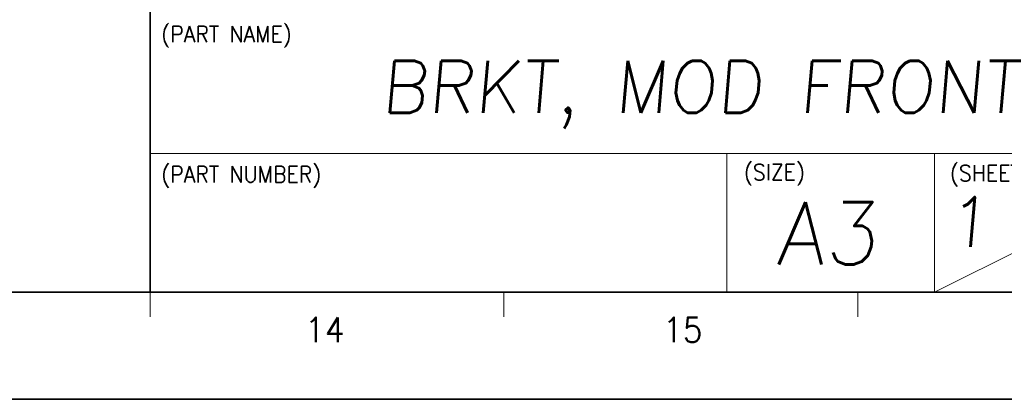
# Model space of a CAD drawing. Header units: millimetres. Extents: x 4497 to 11741, y 5958 to 12619.
# Tile 53 of 256: x 4847 to 4917, y 6954 to 6981. Entities that reach past the tile are written whole.
import ezdxf
from ezdxf.enums import TextEntityAlignment as Align

# ---------------------------------------------------------------- set-up
doc = ezdxf.new("R2010")
doc.units = ezdxf.units.MM
doc.header["$LTSCALE"] = 0.8
doc.layers.get('0').update_dxf_attribs({"linetype": 'CONTINUOUS', "lineweight": 0})
doc.layers.add('2', color=3, linetype='CONTINUOUS', lineweight=0)
doc.styles.get("Standard").update_dxf_attribs({"font": 'romans.shx', "width": 0.8, "oblique": 5, "bigfont": 'whgtxt.shx'})

msp = doc.modelspace()

# ---------------------------------------------------------------- linework, layer by layer
at = {"color": 7, "linetype": 'Continuous', "lineweight": 35}
for p, q in [((4856.368, 6961.61), (4856.368, 7024.492)), ((4529.378, 6961.61), (4931.827, 6961.61))]:
    msp.add_line(p, q, dxfattribs=at)
at = {"color": 7, "linetype": 'Continuous'}
for p, q in [((4856.368, 6971.452), (4931.827, 6971.452)), ((4897.378, 6961.61), (4897.378, 6971.452)), ((4912.142, 6961.61), (4912.142, 6971.452)), ((4912.142, 6961.61), (4931.827, 6971.452)), ((4856.368, 6959.851), (4856.368, 6961.61)), ((4856.368, 6961.61), (4931.827, 6961.61)), ((4856.368, 6961.61), (4931.827, 6961.61)), ((4873.57, 6961.61), (4931.827, 6961.61)), ((4881.521, 6959.851), (4881.521, 6961.61)), ((4906.674, 6959.851), (4906.674, 6961.61))]:
    msp.add_line(p, q, dxfattribs=at)
at = {"color": 7, "linetype": 'Continuous', "lineweight": 35}
msp.add_lwpolyline([(4519.723, 7251.002), (4519.723, 6954.002), (4939.723, 6954.002), (4939.723, 7251.002)], close=True, dxfattribs=at)

# ---------------------------------------------------------------- texts
at = {"color": 7, "linetype": 'Continuous', "width": 0.933333}
for s, height, p in [('(PART NAME)', 1.14083, (4857.171, 6980.51)), ('(PART NUMBER)', 1.14083, (4857.171, 6970.554)), ('(SIZE)', 1.1408, (4898.584, 6970.702)), ('(SHEET)', 1.1408, (4913.231, 6970.641))]:
    msp.add_text(s, height=height, dxfattribs=at).set_placement(p, align=Align.TOP_LEFT)
at = {"linetype": 'Continuous', "oblique": 5}
for s, height, p in [('1', 3.545, (4913.01, 6964.823)), ('A3', 4.4313, (4900.874, 6963.578))]:
    msp.add_text(s, height=height, dxfattribs=at).set_placement(p)
at = {"color": 7, "linetype": 'Continuous', "width": 0.933333}
for s, p in [('14', (4868.79, 6958.937)), ('15', (4894.238, 6958.937))]:
    msp.add_text(s, height=1.759, dxfattribs=at).set_placement(p, align=Align.MIDDLE_CENTER)
at = {"layer": '2', "oblique": 5}
msp.add_text('BRKT, MOD FRONT', height=3.6864, dxfattribs=at).set_placement((4872.783, 6974.361))

doc.saveas('drawing.dxf')
